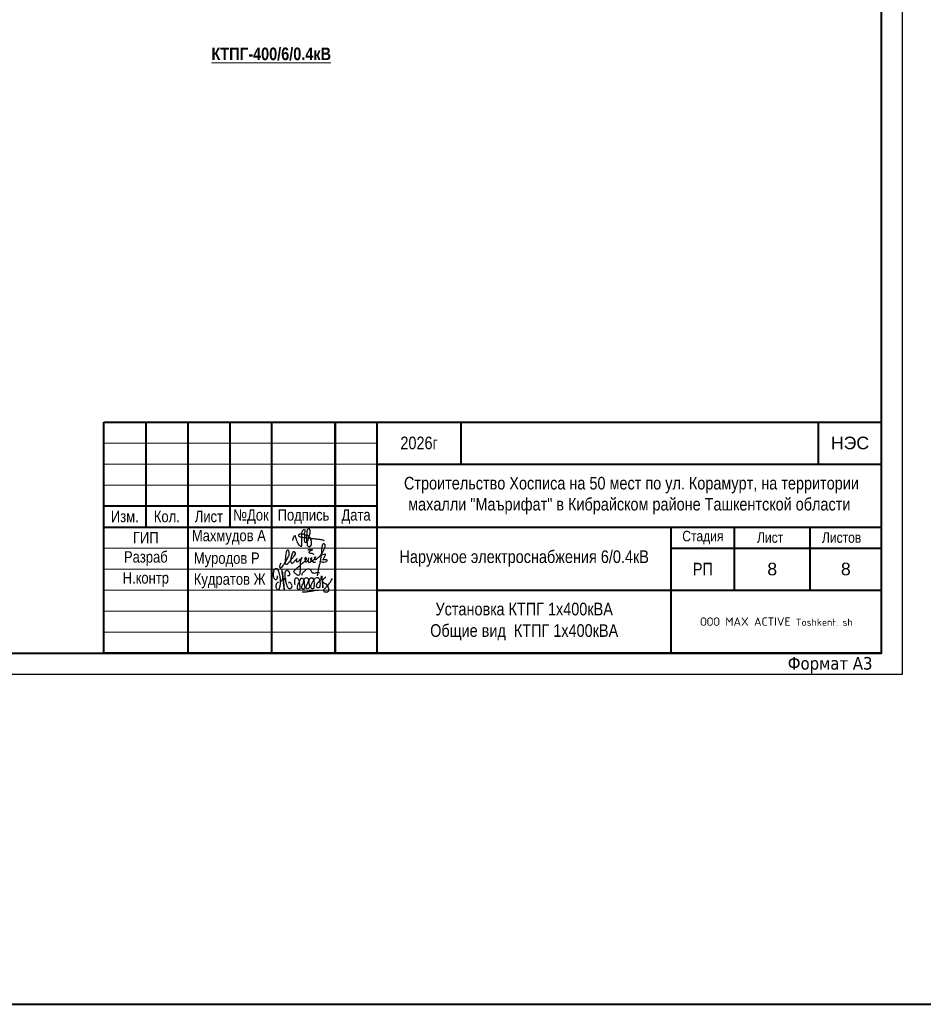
# Model space of a CAD drawing. Header units: millimetres. Extents: x -1128748 to 3035412, y -2195448 to -435774.
# Tile 157 of 160: x 2109658 to 2217126, y -1743863 to -1626699. Entities that reach past the tile are written whole.
import ezdxf

# ---------------------------------------------------------------- set-up
doc = ezdxf.new("R2010")
doc.units = ezdxf.units.MM
doc.layers.add('ВВГ 3х2.5', color=5, linetype='Continuous', lineweight=40)
doc.layers.add('Основная надпись', color=7, linetype='Continuous', lineweight=30)
doc.layers.add('надпис', color=7, linetype='Continuous')
doc.styles.add('COMPLEX', font='isocpeur.ttf')
doc.styles.add('FAYZXON', font='GOTHICB.TTF')
doc.styles.add('GOST Common_6', font='GOST_Common.ttf', dxfattribs={"width": 0.9, "height": 2.5})
doc.styles.add('GOST Common_7', font='GOST_Common.ttf', dxfattribs={"width": 0.9, "height": 3.5})
doc.styles.get("Standard").update_dxf_attribs({"font": 'arial.ttf'})
doc.styles.add('Tahoma', font='tahoma.ttf')

# ---------------------------------------------------------------- blocks, each defined once
blk = doc.blocks.new('A$C4c4061ee')
at = {"color": 184, "lineweight": 30}
blk.add_spline([(-39.7, -7.1), (-36.8, 4), (-34, 7.9), (-31.2, -0.1), (-24.1, -16.2), (-16.7, -23.5), (-13.9, -23.5), (-12.5, -17.9), (-12.5, 12.7), (-8.3, 24.8), (-4.4, 27), (-3.4, 21.4), (-5.7, 12.9), (-4.4, 8), (-4.4, -10), (-2, -12.6), (3.3, -10), (9.6, 6.1), (12.6, 19.5), (7.6, 28.9), (4.7, 26.6), (2.4, 16.6), (1.1, -1.2), (2.9, -14.2), (6.8, -24.8), (10.9, -24.8), (15, -21.3), (16.5, -17.2), (16.5, -9.9), (12, 2), (5.9, 7.4), (-2.7, 10.3), (-10, 12.1), (-17, 12.1), (-21.5, 11.2), (-22.5, 7.7), (-20, 5.4), (-14, 3.7), (-0.7, 1.8), (11, 0.5), (22.2, -1.2), (37.6, -2.6), (43.5, -3.6), (49.3, -4.5), (54.9, -6.4)], degree=3, dxfattribs=at)
blk = doc.blocks.new('x2')
at = {"color": 184, "lineweight": 30}
for points in [[(78585, 16823), (78585, 16800), (78578, 16780), (78566, 16779), (78552, 16793), (78544, 16821), (78544, 16860), (78552, 16896), (78564, 16910), (78580, 16912), (78601, 16877), (78616, 16818), (78621, 16768), (78619, 16720), (78611, 16676), (78602, 16660), (78593, 16657), (78581, 16669), (78573, 16701), (78576, 16724), (78584, 16740), (78594, 16748), (78603, 16750)], [(78621, 16751), (78648, 16780), (78651, 16827), (78645, 16873), (78641, 16894), (78640, 16890), (78642, 16883), (78649, 16847), (78651, 16827), (78656, 16789), (78660, 16746), (78664, 16706), (78667, 16672), (78670, 16661), (78668, 16666), (78667, 16673), (78662, 16732), (78659, 16755), (78657, 16779), (78656, 16786), (78664, 16778), (78674, 16781), (78681, 16806), (78681, 16850), (78685, 16876), (78696, 16889), (78711, 16888), (78728, 16865), (78731, 16843), (78727, 16825), (78716, 16823), (78709, 16824)], [(78886, 16827), (78881, 16847), (78905, 16877), (78937, 16904), (78959, 16908), (78977, 16898), (78986, 16880), (78997, 16864), (79013, 16858), (79041, 16860), (79061, 16865), (79080, 16864), (79086, 16862)], [(78681, 16802), (78685, 16767), (78695, 16721), (78707, 16692), (78720, 16679), (78739, 16676), (78754, 16683), (78761, 16706), (78756, 16725), (78748, 16738), (78736, 16746), (78724, 16744), (78721, 16737)], [(78797, 16717), (78799, 16789), (78806, 16801), (78818, 16800), (78841, 16772), (78848, 16732), (78854, 16681), (78849, 16663), (78835, 16661), (78825, 16677), (78828, 16710), (78841, 16744), (78856, 16774), (78870, 16795), (78889, 16793), (78903, 16760), (78909, 16701), (78909, 16673), (78892, 16667), (78877, 16683), (78882, 16713), (78895, 16740), (78901, 16769), (78910, 16791), (78930, 16803), (78950, 16791), (78958, 16755), (78963, 16717), (78965, 16682), (78952, 16673), (78932, 16676), (78931, 16706), (78946, 16742), (78966, 16782), (78978, 16800), (79002, 16799), (79017, 16771), (79021, 16716), (79017, 16685), (79006, 16671), (78991, 16674), (78983, 16708), (78998, 16742), (79019, 16775), (79039, 16800), (79068, 16805), (79086, 16776), (79091, 16716), (79082, 16687), (79061, 16684), (79050, 16697), (79066, 16740), (79088, 16767), (79107, 16798), (79110, 16823), (79111, 16819), (79125, 16691), (79125, 16695), (79121, 16755), (79122, 16767), (79132, 16785), (79154, 16805), (79162, 16810), (79158, 16808)], [(79121, 16760), (79131, 16746), (79145, 16737), (79160, 16728), (79174, 16710), (79187, 16686), (79192, 16665), (79190, 16644), (79182, 16633), (79161, 16630), (79145, 16632), (79135, 16643), (79134, 16657), (79144, 16670), (79157, 16684), (79172, 16700), (79187, 16716), (79206, 16740), (79225, 16769), (79240, 16791)], [(78879, 16636), (78919, 16635), (78966, 16642), (79009, 16647), (79042, 16654), (79068, 16654)]]:
    blk.add_spline(points, degree=3, dxfattribs=at)
blk = doc.blocks.new('подпись')
at = {"color": 184, "lineweight": 30}
for points in [[(-73910, 890710), (-73932, 890659), (-73937, 890625), (-73925, 890601), (-73891, 890617), (-73829, 890690), (-73797, 890738), (-73724, 890876), (-73708, 890917), (-73709, 890944), (-73722, 891011), (-73738, 891027), (-73767, 891011), (-73780, 890975), (-73805, 890788), (-73802, 890713), (-73783, 890683), (-73764, 890689), (-73699, 890751), (-73642, 890820), (-73591, 890876), (-73561, 890925), (-73563, 890950), (-73593, 890981), (-73615, 890979), (-73623, 890968), (-73657, 890881), (-73672, 890805), (-73672, 890738), (-73652, 890710), (-73622, 890716), (-73564, 890778), (-73526, 890820), (-73537, 890800), (-73530, 890746), (-73479, 890770), (-73437, 890806), (-73410, 890848), (-73439, 890756), (-73448, 890642), (-73453, 890495), (-73467, 890436), (-73500, 890418), (-73526, 890431), (-73573, 890477), (-73598, 890507), (-73575, 890548), (-73501, 890614), (-73413, 890698), (-73336, 890758), (-73312, 890784), (-73299, 890824), (-73319, 890849), (-73338, 890820), (-73332, 890770), (-73316, 890744), (-73283, 890756), (-73253, 890783), (-73245, 890839), (-73260, 890814), (-73261, 890754), (-73243, 890728), (-73197, 890752), (-73184, 890794), (-73166, 890833), (-73190, 890832), (-73195, 890776), (-73180, 890756), (-73154, 890773), (-73110, 890806), (-73090, 890824), (-73077, 890845), (-73100, 890854), (-73112, 890832), (-73095, 890808), (-73073, 890796), (-73046, 890820), (-72975, 890887), (-72932, 890945), (-72885, 891030), (-72854, 891100), (-72853, 891130), (-72867, 891163), (-72885, 891176), (-72912, 891157), (-72934, 891081), (-72940, 890998), (-72955, 890864), (-73001, 890623), (-73033, 890478), (-73045, 890412)], [(-73268, 891028), (-73186, 891036), (-73158, 891028), (-73191, 891007), (-73237, 890979), (-73242, 890963), (-73226, 890954), (-73183, 890951), (-73153, 890939), (-73124, 890923)], [(-72949, 890912), (-72889, 890926), (-72857, 890929), (-72852, 890914), (-72861, 890882), (-72888, 890833), (-72904, 890808), (-72916, 890785), (-72898, 890796), (-72847, 890798), (-72817, 890790), (-72813, 890773), (-72825, 890744), (-72883, 890729), (-72922, 890733), (-72954, 890742), (-72975, 890746), (-72972, 890747)], [(-73156, 890770), (-73148, 890759), (-73144, 890742), (-73125, 890733), (-73097, 890733), (-73083, 890740)]]:
    blk.add_spline(points, degree=3, dxfattribs=at)

msp = doc.modelspace()

# ---------------------------------------------------------------- linework, layer by layer
at = {"color": 217, "linetype": 'Continuous', "lineweight": 25, "ltscale": 100, "true_color": 0x93278f}
msp.add_lwpolyline([(2004658.47, -1704575.821), (2214658.47, -1704575.821), (2214658.47, -1556075.821), (2004658.47, -1556075.821)], close=True, dxfattribs=at)
at = {"layer": 'ВВГ 3х2.5', "color": 3, "lineweight": 40, "ltscale": 100}
msp.add_lwpolyline([(-196484.6, -1743862.983), (2706213.824, -1743862.983), (2706213.824, -1281085.566), (-196484.6, -1281085.566)], close=True, dxfattribs=at)
at = {"layer": 'надпис', "color": 0, "lineweight": 40}
for p, q in [((2119658.47, -1702075.821), (2119658.47, -1674575.821)), ((2119658.47, -1674575.821), (2212158.47, -1674575.821)), ((2119658.47, -1674575.821), (2212158.47, -1674575.821)), ((2139658.47, -1702075.821), (2139658.47, -1674575.821)), ((2147158.47, -1702075.821), (2147158.47, -1674575.821)), ((2152158.47, -1702075.821), (2152158.47, -1674575.821)), ((2162158.47, -1679575.821), (2162158.47, -1674575.821)), ((2204658.47, -1679575.821), (2204658.47, -1674575.821)), ((2152158.47, -1679575.821), (2212158.47, -1679575.821)), ((2152158.47, -1679575.821), (2212158.47, -1679575.821)), ((2152158.47, -1684575.821), (2119658.47, -1684575.821)), ((2119658.47, -1687075.821), (2212158.47, -1687075.821)), ((2187158.47, -1702075.821), (2187158.47, -1687075.821)), ((2194658.47, -1694575.821), (2194658.47, -1687075.821)), ((2203658.47, -1694575.821), (2203658.47, -1687075.821)), ((2187158.47, -1689575.821), (2212158.47, -1689575.821)), ((2152158.47, -1694575.821), (2212158.47, -1694575.821)), ((2212158.47, -1702075.821), (2119658.47, -1702075.821)), ((2212158.47, -1702075.821), (2119658.47, -1702075.821)), ((2212158.47, -1702075.821), (2119658.47, -1702075.821))]:
    msp.add_line(p, q, dxfattribs=at)
at = {"layer": 'надпис', "color": 0, "lineweight": 40, "ltscale": 50}
for p, q in [((2124658.47, -1674575.821), (2124658.47, -1687075.821)), ((2129658.47, -1674575.821), (2129658.47, -1702075.821)), ((2134658.47, -1674575.821), (2134658.47, -1687075.821)), ((2147158.47, -1674575.821), (2147158.47, -1702075.821))]:
    msp.add_line(p, q, dxfattribs=at)
at = {"layer": 'надпис', "color": 0, "lineweight": 20}
for p, q in [((2152158.47, -1677075.821), (2119658.47, -1677075.821)), ((2152158.47, -1677075.821), (2119658.47, -1677075.821)), ((2152158.47, -1679575.821), (2119658.47, -1679575.821)), ((2152158.47, -1679575.821), (2119658.47, -1679575.821)), ((2152158.47, -1682075.821), (2119658.47, -1682075.821)), ((2152158.47, -1689575.821), (2119658.47, -1689575.821)), ((2152158.47, -1692075.821), (2119658.47, -1692075.821)), ((2152158.47, -1694575.821), (2119658.47, -1694575.821)), ((2152158.47, -1697075.821), (2119658.47, -1697075.821)), ((2152158.47, -1699575.821), (2119658.47, -1699575.821))]:
    msp.add_line(p, q, dxfattribs=at)
at = {"layer": 'надпис', "color": 0, "lineweight": 0}
for p, q in [((2152120.289, -1689575.821), (2119658.47, -1689575.821)), ((2152120.289, -1692075.821), (2119658.47, -1692075.821)), ((2152120.289, -1694575.821), (2119658.47, -1694575.821)), ((2152120.289, -1697075.821), (2119658.47, -1697075.821)), ((2152120.289, -1699575.821), (2119658.47, -1699575.821))]:
    msp.add_line(p, q, dxfattribs=at)
at = {"layer": 'надпис', "color": 0, "lineweight": 40}
msp.add_lwpolyline([(2014658.47, -1702075.821), (2212158.47, -1702075.821), (2212158.47, -1558575.821), (2014658.47, -1558575.821)], close=True, dxfattribs=at)

# ---------------------------------------------------------------- block references
for name, p, xscale, yscale, zscale in [('A$C4c4061ee', (2143714.631, -1688403.795), 39.47368421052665, 39.47368421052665, 39.47368421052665), ('x2', (1348806.14, -1862323.999), 10.07149335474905, 10.07149335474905, 10.07149335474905)]:
    msp.add_blockref(name, p, dxfattribs=dict(xscale=xscale, yscale=yscale, zscale=zscale))
at = {"color": 6, "lineweight": 40, "xscale": 5, "yscale": 5, "zscale": 5}
msp.add_blockref('подпись', (2510256.764, -6144925.531), dxfattribs=at)

# ---------------------------------------------------------------- texts
at = {"color": 0, "insert": (2059861.317, -1645261.001), "char_height": 1000, "width": 9313.34493, "attachment_point": 1}
msp.add_mtext('\\pi25.217;Аварийный слив \\P\\pi79.787;масла {\\fArial Narrow|b0|i0|c238|p34;V=}1.8м{\\fArial Narrow|b0|i0|c238|p34;³}', dxfattribs=at)
at = {"ltscale": 100, "char_height": 1500, "width": 60000, "attachment_point": 5, "style": 'Tahoma'}
for insert in [(1752288.637, -1683325.821), (1967223.554, -1683325.821), (2182158.47, -1683325.821)]:
    msp.add_mtext('\\pi515.025;{\\fArial Narrow|b0|i0|c204|p34;Строительство Хосписа на 50 мест по ул. Корамурт, на территории махалли "Маърифат" в Кибрайском районе Ташкентской области}', dxfattribs=dict(at, insert=insert))
at = {"layer": 'Defpoints', "insert": (2201003.809, -1702537.778), "char_height": 1500, "width": 14777.95283, "attachment_point": 1, "style": 'FAYZXON'}
msp.add_mtext('{\\fTahoma|b0|i0|c204|p34;Формат A3}', dxfattribs=at)
at = {"layer": 'надпис', "color": 0, "char_height": 1500, "attachment_point": 5}
for s, insert, width in [('{\\fArial Narrow|b0|i0|c204|p34;202\\fArial Narrow|b0|i0|c0|p34;6\\fArial Narrow|b0|i0|c204|p34;г}', (2157158.47, -1677075.821), 10000), ('НЭС', (2208408.47, -1677075.821), 7500)]:
    msp.add_mtext(s, dxfattribs=dict(at, insert=insert, width=width))
at = {"layer": 'надпис', "char_height": 1350}
for s, insert, width, attachment_point in [('{\\fArial Narrow|b0|i0|c204|p34;Изм.}', (2122158.47, -1685825.821), 5000, 5), ('{\\fArial Narrow|b0|i0|c204|p34;Кол.}', (2127158.47, -1685825.821), 5000, 5), ('{\\fArial Narrow|b0|i0|c204|p34;Лист}', (2132158.47, -1685825.821), 5000, 5), ('{\\fArial Narrow|b0|i0|c204|p34;№Док}', (2137158.47, -1685825.821), 5000, 5), ('{\\fArial Narrow|b0|i0|c204|p34;Подпись}', (2143408.47, -1685825.821), 7500, 5), ('{\\fArial Narrow|b0|i0|c204|p34;Дата}', (2149658.47, -1685825.821), 5000, 5), ('{\\fArial Narrow|b0|i0|c204|p34;ГИП}', (2124658.47, -1688325.821), 10000, 5), ('{\\fArial Narrow|b0|i0|c204|p34;Махмудов А}', (2130131.533, -1687409.441), 9526.93695, 1), ('{\\fArial Narrow|b0|i0|c204|p34;Разраб}', (2124658.47, -1690825.821), 10000, 5), ('{\\fArial Narrow|b0|i0|c204|p34;Муродов Р}', (2130363.733, -1690094.371), 9294.73753, 1), ('{\\fArial Narrow|b0|i0|c204|p34;Н\\fArial Narrow|b0|i0|c161|p34;.\\fArial Narrow|b0|i0|c204|p34;контр}', (2124658.47, -1693325.821), 10000, 5), ('{\\fArial Narrow|b0|i0|c204|p34;Кудратов Ж}', (2130363.733, -1692594.371), 9294.73753, 1)]:
    msp.add_mtext(s, dxfattribs=dict(at, insert=insert, width=width, attachment_point=attachment_point))
at = {"layer": 'надпис', "color": 0, "lineweight": 40, "attachment_point": 5}
for s, insert, char_height, width in [('{\\fArial Narrow|b0|i0|c204|p34;Стадия}', (2190908.47, -1688325.821), 1250, 7500), ('{\\fArial Narrow|b0|i0|c204|p34;Лист}', (2198908.47, -1688325.821), 1250, 8500), ('{\\fArial Narrow|b0|i0|c204|p34;Листов}', (2207408.47, -1688325.821), 1250, 8500), ('{\\fArial Narrow|b0|i0|c204|p34;РП}', (2190908.47, -1692075.821), 1500, 7500)]:
    msp.add_mtext(s, dxfattribs=dict(at, insert=insert, char_height=char_height, width=width))
at = {"layer": 'надпис', "lineweight": 40, "char_height": 1500, "attachment_point": 5}
for insert, width in [((2199158.47, -1692075.821), 9000), ((2207908.47, -1692075.821), 8500)]:
    msp.add_mtext('8', dxfattribs=dict(at, insert=insert, width=width))
at = {"layer": 'надпис', "lineweight": 40, "ltscale": 100, "insert": (2199658.47, -1698325.821), "char_height": 1000, "width": 25000, "attachment_point": 5, "style": 'COMPLEX'}
msp.add_mtext('ООО MAX ACTIVE {\\H0.84862x;Toshkent. sh}', dxfattribs=at)
at = {"layer": 'Основная надпись', "lineweight": 9, "char_height": 1500, "attachment_point": 5, "line_spacing_factor": 1.022766}
for s, insert, width, style in [('\\pi-900,l900,t900;{\\fArial Narrow|b1|i0|c204|p34;\\W1;\\LКТПГ-400/6/0.4кВ}', (2139576.033, -1630786.871), 14064.4543, 'GOST Common_7'), ('{\\fArial Narrow|b0|i0|c204|p34;\\W1;\\C0;Наружное электроснабжения 6/0.4кВ}', (2169658.47, -1690825.821), 35000, 'GOST Common_6'), ('{\\fArial Narrow|b0|i0|c204|p34;\\W1;\\C0;Установка КТПГ 1х400кВА\\PОбщие вид  КТПГ 1х400кВА }', (2169658.47, -1698325.821), 35000, 'GOST Common_6')]:
    msp.add_mtext(s, dxfattribs=dict(at, insert=insert, width=width, style=style))

doc.saveas('drawing.dxf')
